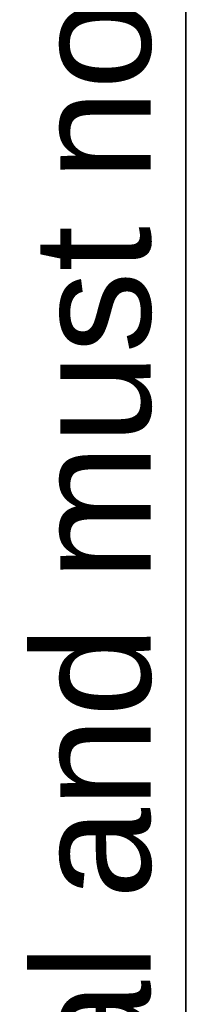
# Model space of a CAD drawing. Header units: inches. Extents: x 2 to 128, y 2 to 83.
# Tile 33 of 100: x 2.078 to 3.078, y 52.9 to 58.716. Entities that reach past the tile are written whole.
import ezdxf

# ---------------------------------------------------------------- set-up
doc = ezdxf.new("R2010")
doc.units = ezdxf.units.IN
doc.header["$LTSCALE"] = 7.686019
doc.header["$MEASUREMENT"] = 0
doc.layers.get('0').update_dxf_attribs({"lineweight": 25})
doc.layers.add('Sketch Geometry(ANSI)', color=7, linetype='Continuous', lineweight=25)
doc.layers.add('Symbols(ANSI)', color=7, linetype='Continuous', lineweight=25)
doc.styles.add('Current-ANSI', font='arial.ttf')

# ---------------------------------------------------------------- blocks, each defined once
blk = doc.blocks.new('Borders 10_EXM - B (Inch)')
at = {"layer": 'Sketch Geometry(ANSI)', "linetype": 'Continuous', "lineweight": 35}
blk.add_line((0.39786, 10.56654), (0.39786, 0.25454), dxfattribs=at)
at = {"layer": 'Symbols(ANSI)', "color": 7, "insert": (0.39786, 5.41933), "char_height": 0.09, "attachment_point": 7, "rotation": 90, "style": 'Current-ANSI'}
blk.add_mtext('This drawing is confidential and must not be reproduced or used without the consent of EXM', dxfattribs=at)
at = {"layer": 'Symbols(ANSI)', "color": 7, "style": 'Current-ANSI'}
blk.add_attdef('FILENAME_AND_PATH_001', (5.93643, 10.71813), '', height=0.09, dxfattribs=at)

msp = doc.modelspace()

# ---------------------------------------------------------------- block references
at = {"xscale": 7.68601940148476, "yscale": 7.68601940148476, "zscale": 7.68601940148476}
msp.add_blockref('Borders 10_EXM - B (Inch)', (0, 0), dxfattribs=at)

doc.saveas('drawing.dxf')
